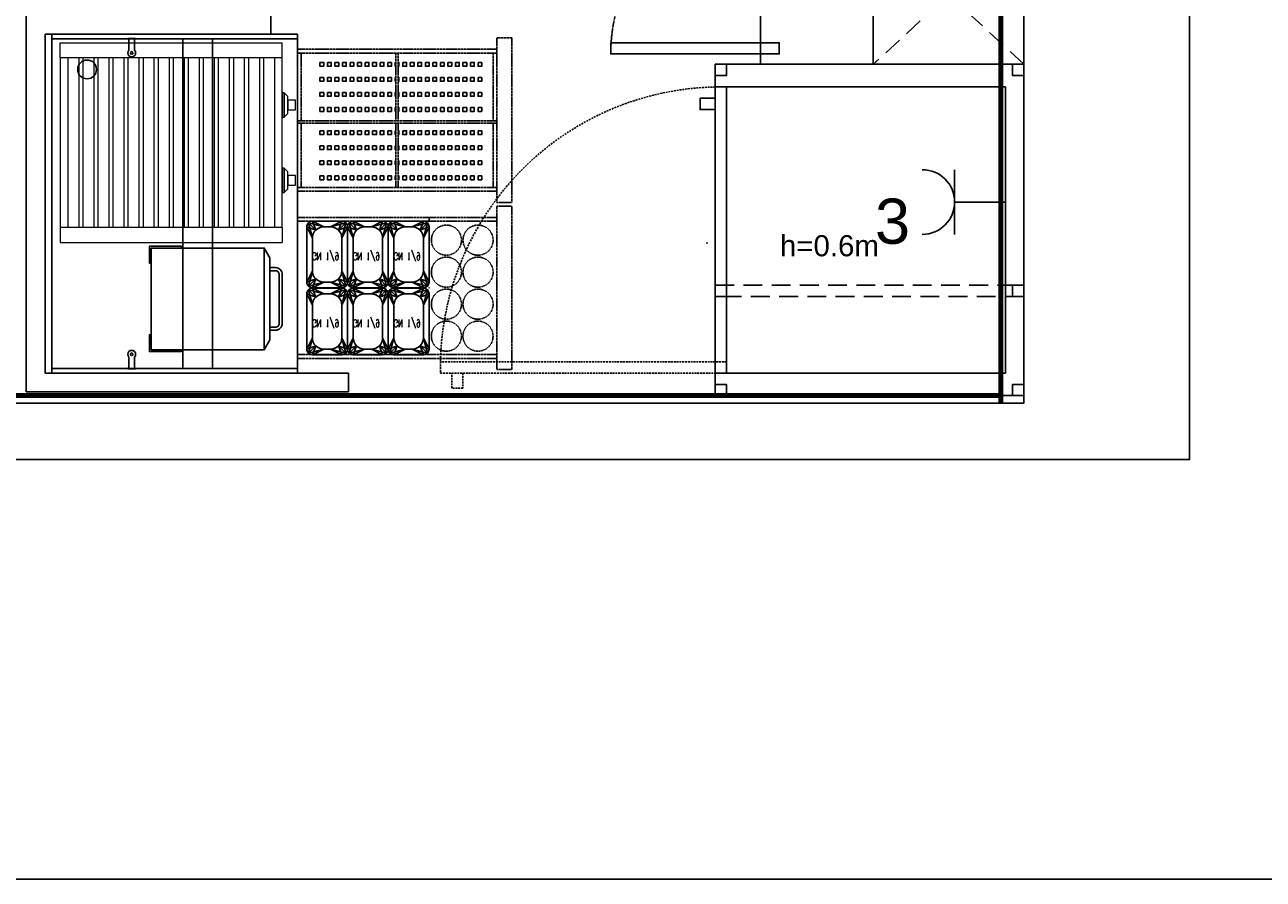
# Model space of a CAD drawing. Header units: millimetres. Extents: x -7934 to 14836, y -13910 to -10668.
# Tile 16 of 42: x 3092 to 3421, y -13826 to -13599. Entities that reach past the tile are written whole.
import ezdxf

# ---------------------------------------------------------------- set-up
doc = ezdxf.new("R2010")
doc.units = ezdxf.units.MM
for name, pattern in [('DASH', [0.75, 0.5, -0.25]), ('DASHED', [0.75, 0.5, -0.25]), ('DASHED2', [0.375, 0.25, -0.125])]:
    doc.linetypes.add(name, pattern=pattern)
doc.layers.add('A_Podkład', color=253, linetype='Continuous', transparency=0.4)
for name, color, linetype in [('ELEKTRYKA OPISY', 5, 'Continuous'), ('INSTAL', 50, 'Continuous'), ('NIEBIESKA', 4, 'Continuous')]:
    doc.layers.add(name, color=color, linetype=linetype)
doc.layers.add('INSTAL DLP', color=70, linetype='Continuous', lineweight=70)
doc.styles.add('Arial', font='arial.ttf', dxfattribs={"height": 25})
doc.styles.add('JACEK_07', font='SIMPLEX.SHX', dxfattribs={"width": 0.7})
doc.styles.add('logo DA', font='arial.ttf')

# ---------------------------------------------------------------- blocks, each defined once
blk = doc.blocks.new('Kontakt_grill')
at = {"color": 253, "true_color": 0x9e9e9e}
for points in [[(0, -8), (-0.5, -8), (-0.5, 0.5), (4, 0.5), (4, 0), (0, 0)], [(27, -8), (27.5, -8), (27.5, 0.5), (23, 0.5), (23, 0), (27, 0)]]:
    blk.add_lwpolyline(points, close=True, dxfattribs=at)
for points in [[(0, 0), (27, 0), (27, -30), (0, -30), (0, 0)], [(0, -30), (2.6, -31.5), (24.4, -31.5), (27, -30)]]:
    blk.add_lwpolyline(points, dxfattribs=at)
for points in [[(21.8, -31.5), (21.8, -33, -0.414214), (20, -34.8), (7, -34.8, -0.414214), (5.2, -33), (5.2, -31.5)], [(21, -31.5), (21, -33, -0.414214), (20, -34), (7, -34, -0.414214), (6, -33), (6, -31.5)]]:
    blk.add_lwpolyline(points, format="xyb", dxfattribs=at)
blk = doc.blocks.new('Roller_Grill')
at = {"color": 253, "lineweight": 0, "true_color": 0x9e9e9e}
for p, q in [((0, 0), (0, -59)), ((4, 0), (0, 0)), ((4, -59), (4, 0)), ((4, 0), (49, 0)), ((49, -59), (49, 0)), ((49, 0), (53, 0)), ((53, 0), (53, -59)), ((4, -5), (4, -2)), ((4, -2), (49, -2)), ((49, -5), (4, -5)), ((4, -9), (4, -6)), ((4, -6), (49, -6)), ((49, -9), (4, -9)), ((4, -13), (4, -10)), ((4, -10), (49, -10)), ((49, -13), (4, -13)), ((4, -17), (4, -14)), ((4, -14), (49, -14)), ((49, -17), (4, -17)), ((4, -21), (4, -18)), ((4, -18), (49, -18)), ((49, -21), (4, -21)), ((4, -25), (4, -22)), ((4, -22), (49, -22)), ((49, -25), (4, -25)), ((4, -29), (4, -26)), ((4, -26), (49, -26)), ((49, -29), (4, -29)), ((4, -33), (4, -30)), ((4, -30), (49, -30)), ((49, -33), (4, -33)), ((4, -37), (4, -34)), ((4, -34), (49, -34)), ((49, -37), (4, -37)), ((4, -41), (4, -38)), ((4, -38), (49, -38)), ((49, -41), (4, -41)), ((4, -45), (4, -42)), ((4, -42), (49, -42)), ((49, -45), (4, -45)), ((4, -49), (4, -46)), ((4, -46), (49, -46)), ((49, -49), (4, -49)), ((4, -53), (4, -50)), ((4, -50), (49, -50)), ((49, -53), (4, -53)), ((4, -57), (4, -54)), ((4, -54), (49, -54)), ((4, -59), (0, -59)), ((49, -57), (4, -57)), ((49, -59), (4, -59)), ((49, -59), (53, -59))]:
    blk.add_line(p, q, dxfattribs=at)
for points in [[(13.25, -59), (19.75, -59), (19.75, -59.5), (13.25, -59.5), (13.25, -59)], [(33.25, -59), (39.75, -59), (39.75, -59.5), (33.25, -59.5), (33.25, -59)]]:
    blk.add_lwpolyline(points, dxfattribs=at)
for points in [[(13.25, -59.5), (19.75, -59.5), (18.75, -60.5), (14.25, -60.5)], [(15.25, -60.5), (17.75, -60.5), (17.75, -62.5), (15.25, -62.5)], [(33.25, -59.5), (39.75, -59.5), (38.75, -60.5), (34.25, -60.5)], [(35.25, -60.5), (37.75, -60.5), (37.75, -62.5), (35.25, -62.5)]]:
    blk.add_lwpolyline(points, close=True, dxfattribs=at)
blk = doc.blocks.new('GN_1-9')
for points in [[(1.5, 17.67), (9.33, 17.67, -0.414214), (10.83, 16.17), (10.83, 1.5, -0.414214), (9.33, 0), (1.5, 0, -0.414214), (0, 1.5), (0, 16.17, -0.414214)], [(4.5, 16.17), (6.33, 16.17, -0.414214), (9.33, 13.17), (9.33, 4.5, -0.414214), (6.33, 1.5), (4.5, 1.5, -0.414214), (1.5, 4.5), (1.5, 13.17, -0.414214)]]:
    blk.add_lwpolyline(points, format="xyb", close=True)
at = {"color": 252}
for points in [[(0, 16.17), (1.5, 13.17), (0.44, 17.23), (2.38, 15.29), (1.5, 17.67), (4.5, 16.17)], [(10.83, 16.17), (9.33, 13.17), (10.39, 17.23), (8.45, 15.29), (9.33, 17.67), (6.33, 16.17)], [(0, 1.5), (1.5, 4.5), (0.44, 0.44), (2.38, 2.38), (1.5, 0), (4.5, 1.5)], [(10.83, 1.5), (9.33, 4.5), (10.39, 0.44), (8.45, 2.38), (9.33, 0), (6.33, 1.5)]]:
    blk.add_lwpolyline(points, dxfattribs=at)
at = {"color": 253, "true_color": 0x9e9e9e}
for points in [[(1.5, 13.17), (0, 16.17), (2.38, 15.29), (0.44, 17.23), (4.5, 16.17), (1.5, 17.67)], [(9.33, 13.17), (10.83, 16.17), (8.45, 15.29), (10.39, 17.23), (6.33, 16.17), (9.33, 17.67)], [(1.5, 4.5), (0, 1.5), (2.38, 2.38), (0.44, 0.44), (4.5, 1.5), (1.5, 0)], [(9.33, 4.5), (10.83, 1.5), (8.45, 2.38), (10.39, 0.44), (6.33, 1.5), (9.33, 0)]]:
    blk.add_lwpolyline(points, dxfattribs=at)
at = {"insert": (5, 9), "char_height": 2, "width": 29.2426, "attachment_point": 5, "style": 'JACEK_07'}
blk.add_mtext('GN 1/9', dxfattribs=at)
blk = doc.blocks.new('Podstawa pod piece')
at = {"linetype": 'Continuous', "lineweight": 25}
for points in [[(0, -82), (88, -82), (88, 0), (0, 0), (0, -82)], [(0, 0), (3, 0), (3, -3), (0, -3)], [(88, 0), (85, 0), (85, -3), (88, -3)], [(0, -82), (3, -82), (3, -79), (0, -79)], [(88, -82), (85, -82), (85, -79), (88, -79)]]:
    blk.add_lwpolyline(points, dxfattribs=at)
for points in [[(61.7, 0), (58.7, 0), (58.7, -3), (61.7, -3)], [(61.7, -82), (58.7, -82), (58.7, -79), (61.7, -79)]]:
    blk.add_lwpolyline(points, close=True, dxfattribs=at)
at = {"linetype": 'DASHED2', "ltscale": 20}
blk.add_lwpolyline([(58.7, 0), (61.7, 0), (61.7, -82), (58.7, -82)], close=True, dxfattribs=at)
blk = doc.blocks.new('podkład')
at = {"layer": 'A_Podkład'}
for p, q in [((660, -1131), (660, -1036)), ((595, -1126.01), (595, -1226)), ((600, -1131), (660, -1131)), ((600, -1221), (600, -1131)), ((621.95, -1132.27), (621.95, -1132.12)), ((622.25, -1132.12), (621.95, -1132.12)), ((621.95, -1132.27), (622.25, -1132.27)), ((623.75, -1132.12), (622.25, -1132.12)), ((622.25, -1132.12), (622.25, -1132.42)), ((622.25, -1132.42), (622.25, -1135.24)), ((624.05, -1132.12), (623.75, -1132.12)), ((623.75, -1132.42), (623.75, -1132.12)), ((623.75, -1132.27), (624.05, -1132.27)), ((623.75, -1135.24), (623.75, -1132.42)), ((624.05, -1132.27), (624.05, -1132.12)), ((667, -1136), (668, -1136)), ((702, -1180.7), (702, -1179.7)), ((702, -1198.3), (702, -1198.5)), ((622.25, -1216.76), (622.25, -1219.57)), ((623.75, -1219.57), (623.75, -1216.76)), ((621.95, -1219.72), (621.95, -1219.87)), ((622.25, -1219.72), (621.95, -1219.72)), ((621.95, -1219.87), (622.25, -1219.87)), ((622.25, -1219.57), (622.25, -1219.87)), ((622.25, -1219.87), (623.75, -1219.87)), ((623.75, -1219.87), (623.75, -1219.57)), ((624.05, -1219.72), (623.75, -1219.72)), ((623.75, -1219.87), (624.05, -1219.87)), ((624.05, -1219.72), (624.05, -1219.87)), ((680.6, -1221), (600, -1221)), ((680.6, -1226), (680.6, -1221)), ((595, -1226), (680.6, -1226))]:
    blk.add_line(p, q, dxfattribs=at)
at = {"layer": 'A_Podkład', "linetype": 'DASHED2', "ltscale": 20}
for p, q in [((860, -1102), (820, -1139)), ((860, -1139), (820, -1102))]:
    blk.add_line(p, q, dxfattribs=at)
at = {"layer": 'A_Podkład', "linetype": 'DASHED', "ltscale": 0.2}
for p, q in [((720, -1135), (667, -1135)), ((720, -1132), (720, -1175.7)), ((724, -1132), (720, -1132)), ((724, -1175.7), (724, -1132)), ((720, -1136), (667, -1136)), ((668, -1136), (668, -1154)), ((693.2, -1154), (693.2, -1136)), ((693.8, -1154), (693.8, -1136)), ((719, -1145), (719, -1136)), ((719, -1154), (719, -1136)), ((720, -1136), (720, -1171.7)), ((693.8, -1154), (667, -1154)), ((693.8, -1154.6), (667, -1154.6)), ((668, -1154.6), (668, -1171.7)), ((668, -1154.6), (668, -1171.7)), ((693.2, -1171.7), (693.2, -1154.6)), ((720, -1154), (693.8, -1154)), ((693.8, -1171.7), (693.8, -1154.6)), ((720, -1154.6), (693.8, -1154.6)), ((719, -1171.7), (719, -1154.6)), ((719, -1171.7), (719, -1163.6)), ((720, -1171.7), (667, -1171.7)), ((720, -1172.7), (667, -1172.7)), ((720, -1171.7), (719, -1171.7)), ((720, -1175.7), (724, -1175.7)), ((720, -1176.7), (724, -1176.7)), ((720, -1176.7), (720, -1220.1)), ((724, -1220.1), (724, -1176.7)), ((720, -1179.7), (667.17, -1179.7)), ((720, -1180.7), (667.17, -1180.7)), ((720, -1216.1), (667, -1216.1)), ((720, -1217.1), (667, -1217.1)), ((720, -1220.1), (724, -1220.1))]:
    blk.add_line(p, q, dxfattribs=at)
at = {"layer": 'A_Podkład'}
for points in [[(449, -1244), (904, -1244), (904, 0), (0, 0), (0, -1244), (252, -1244)], [(860, -1044), (860, -1139), (790, -1139), (790, -1044), (860, -1044)], [(778, -1145), (778, -1221), (855.1, -1221), (855.1, -1145), (778, -1145)]]:
    blk.add_lwpolyline(points, dxfattribs=at)
for points in [[(44, -1229), (860, -1229), (860, -44), (44, -44)], [(860, -1102), (860, -1139), (820, -1139), (820, -1102)], [(600, -1131), (600, -1221), (601.8, -1221), (601.8, -1131)], [(600, -1131), (600, -1221), (667, -1221), (667, -1131)], [(667, -1132.2), (667, -1131), (601.8, -1131), (601.8, -1132.2)], [(644.49, -1132.2), (644.49, -1219.8), (636.59, -1219.8), (636.59, -1132.2)], [(750.25, -1133.25), (795, -1133.25), (795, -1136.25), (750.25, -1136.25)], [(778, -1148), (778, -1151), (774, -1151), (774, -1148)], [(778, -1145), (778, -1221), (781, -1221), (781, -1145)], [(667, -1219.8), (667, -1221), (601.8, -1221), (601.8, -1219.8)]]:
    blk.add_lwpolyline(points, close=True, dxfattribs=at)
at = {"layer": 'A_Podkład', "color": 253, "true_color": 0x9e9e9e}
for points in [[(673, -1138.5), (674, -1138.5), (674, -1139.5), (673, -1139.5)], [(675, -1138.5), (676, -1138.5), (676, -1139.5), (675, -1139.5)], [(677, -1138.5), (678, -1138.5), (678, -1139.5), (677, -1139.5)], [(677, -1138.5), (678, -1138.5), (678, -1139.5), (677, -1139.5)], [(679, -1138.5), (680, -1138.5), (680, -1139.5), (679, -1139.5)], [(681, -1138.5), (682, -1138.5), (682, -1139.5), (681, -1139.5)], [(683, -1138.5), (684, -1138.5), (684, -1139.5), (683, -1139.5)], [(685, -1138.5), (686, -1138.5), (686, -1139.5), (685, -1139.5)], [(687, -1138.5), (688, -1138.5), (688, -1139.5), (687, -1139.5)], [(689, -1138.5), (690, -1138.5), (690, -1139.5), (689, -1139.5)], [(691, -1138.5), (692, -1138.5), (692, -1139.5), (691, -1139.5)], [(695, -1138.5), (696, -1138.5), (696, -1139.5), (695, -1139.5)], [(697, -1138.5), (698, -1138.5), (698, -1139.5), (697, -1139.5)], [(699, -1138.5), (700, -1138.5), (700, -1139.5), (699, -1139.5)], [(701, -1138.5), (702, -1138.5), (702, -1139.5), (701, -1139.5)], [(703, -1138.5), (704, -1138.5), (704, -1139.5), (703, -1139.5)], [(705, -1138.5), (706, -1138.5), (706, -1139.5), (705, -1139.5)], [(707, -1138.5), (708, -1138.5), (708, -1139.5), (707, -1139.5)], [(709, -1138.5), (710, -1138.5), (710, -1139.5), (709, -1139.5)], [(711, -1138.5), (712, -1138.5), (712, -1139.5), (711, -1139.5)], [(711, -1138.5), (712, -1138.5), (712, -1139.5), (711, -1139.5)], [(713, -1138.5), (714, -1138.5), (714, -1139.5), (713, -1139.5)], [(715, -1138.5), (716, -1138.5), (716, -1139.5), (715, -1139.5)], [(673, -1142.5), (674, -1142.5), (674, -1143.5), (673, -1143.5)], [(675, -1142.5), (676, -1142.5), (676, -1143.5), (675, -1143.5)], [(677, -1142.5), (678, -1142.5), (678, -1143.5), (677, -1143.5)], [(677, -1142.5), (678, -1142.5), (678, -1143.5), (677, -1143.5)], [(679, -1142.5), (680, -1142.5), (680, -1143.5), (679, -1143.5)], [(681, -1142.5), (682, -1142.5), (682, -1143.5), (681, -1143.5)], [(683, -1142.5), (684, -1142.5), (684, -1143.5), (683, -1143.5)], [(685, -1142.5), (686, -1142.5), (686, -1143.5), (685, -1143.5)], [(687, -1142.5), (688, -1142.5), (688, -1143.5), (687, -1143.5)], [(689, -1142.5), (690, -1142.5), (690, -1143.5), (689, -1143.5)], [(691, -1142.5), (692, -1142.5), (692, -1143.5), (691, -1143.5)], [(695, -1142.5), (696, -1142.5), (696, -1143.5), (695, -1143.5)], [(697, -1142.5), (698, -1142.5), (698, -1143.5), (697, -1143.5)], [(699, -1142.5), (700, -1142.5), (700, -1143.5), (699, -1143.5)], [(701, -1142.5), (702, -1142.5), (702, -1143.5), (701, -1143.5)], [(703, -1142.5), (704, -1142.5), (704, -1143.5), (703, -1143.5)], [(705, -1142.5), (706, -1142.5), (706, -1143.5), (705, -1143.5)], [(707, -1142.5), (708, -1142.5), (708, -1143.5), (707, -1143.5)], [(709, -1142.5), (710, -1142.5), (710, -1143.5), (709, -1143.5)], [(711, -1142.5), (712, -1142.5), (712, -1143.5), (711, -1143.5)], [(711, -1142.5), (712, -1142.5), (712, -1143.5), (711, -1143.5)], [(713, -1142.5), (714, -1142.5), (714, -1143.5), (713, -1143.5)], [(715, -1142.5), (716, -1142.5), (716, -1143.5), (715, -1143.5)], [(673, -1146.5), (674, -1146.5), (674, -1147.5), (673, -1147.5)], [(675, -1146.5), (676, -1146.5), (676, -1147.5), (675, -1147.5)], [(677, -1146.5), (678, -1146.5), (678, -1147.5), (677, -1147.5)], [(677, -1146.5), (678, -1146.5), (678, -1147.5), (677, -1147.5)], [(679, -1146.5), (680, -1146.5), (680, -1147.5), (679, -1147.5)], [(681, -1146.5), (682, -1146.5), (682, -1147.5), (681, -1147.5)], [(683, -1146.5), (684, -1146.5), (684, -1147.5), (683, -1147.5)], [(685, -1146.5), (686, -1146.5), (686, -1147.5), (685, -1147.5)], [(687, -1146.5), (688, -1146.5), (688, -1147.5), (687, -1147.5)], [(689, -1146.5), (690, -1146.5), (690, -1147.5), (689, -1147.5)], [(691, -1146.5), (692, -1146.5), (692, -1147.5), (691, -1147.5)], [(695, -1146.5), (696, -1146.5), (696, -1147.5), (695, -1147.5)], [(697, -1146.5), (698, -1146.5), (698, -1147.5), (697, -1147.5)], [(699, -1146.5), (700, -1146.5), (700, -1147.5), (699, -1147.5)], [(701, -1146.5), (702, -1146.5), (702, -1147.5), (701, -1147.5)], [(703, -1146.5), (704, -1146.5), (704, -1147.5), (703, -1147.5)], [(705, -1146.5), (706, -1146.5), (706, -1147.5), (705, -1147.5)], [(707, -1146.5), (708, -1146.5), (708, -1147.5), (707, -1147.5)], [(709, -1146.5), (710, -1146.5), (710, -1147.5), (709, -1147.5)], [(711, -1146.5), (712, -1146.5), (712, -1147.5), (711, -1147.5)], [(711, -1146.5), (712, -1146.5), (712, -1147.5), (711, -1147.5)], [(713, -1146.5), (714, -1146.5), (714, -1147.5), (713, -1147.5)], [(715, -1146.5), (716, -1146.5), (716, -1147.5), (715, -1147.5)], [(673, -1150.5), (674, -1150.5), (674, -1151.5), (673, -1151.5)], [(675, -1150.5), (676, -1150.5), (676, -1151.5), (675, -1151.5)], [(677, -1150.5), (678, -1150.5), (678, -1151.5), (677, -1151.5)], [(677, -1150.5), (678, -1150.5), (678, -1151.5), (677, -1151.5)], [(679, -1150.5), (680, -1150.5), (680, -1151.5), (679, -1151.5)], [(681, -1150.5), (682, -1150.5), (682, -1151.5), (681, -1151.5)], [(683, -1150.5), (684, -1150.5), (684, -1151.5), (683, -1151.5)], [(685, -1150.5), (686, -1150.5), (686, -1151.5), (685, -1151.5)], [(687, -1150.5), (688, -1150.5), (688, -1151.5), (687, -1151.5)], [(689, -1150.5), (690, -1150.5), (690, -1151.5), (689, -1151.5)], [(691, -1150.5), (692, -1150.5), (692, -1151.5), (691, -1151.5)], [(695, -1150.5), (696, -1150.5), (696, -1151.5), (695, -1151.5)], [(697, -1150.5), (698, -1150.5), (698, -1151.5), (697, -1151.5)], [(699, -1150.5), (700, -1150.5), (700, -1151.5), (699, -1151.5)], [(701, -1150.5), (702, -1150.5), (702, -1151.5), (701, -1151.5)], [(703, -1150.5), (704, -1150.5), (704, -1151.5), (703, -1151.5)], [(705, -1150.5), (706, -1150.5), (706, -1151.5), (705, -1151.5)], [(707, -1150.5), (708, -1150.5), (708, -1151.5), (707, -1151.5)], [(709, -1150.5), (710, -1150.5), (710, -1151.5), (709, -1151.5)], [(711, -1150.5), (712, -1150.5), (712, -1151.5), (711, -1151.5)], [(711, -1150.5), (712, -1150.5), (712, -1151.5), (711, -1151.5)], [(713, -1150.5), (714, -1150.5), (714, -1151.5), (713, -1151.5)], [(715, -1150.5), (716, -1150.5), (716, -1151.5), (715, -1151.5)], [(673, -1156.65), (674, -1156.65), (674, -1157.65), (673, -1157.65)], [(675, -1156.65), (676, -1156.65), (676, -1157.65), (675, -1157.65)], [(677, -1156.65), (678, -1156.65), (678, -1157.65), (677, -1157.65)], [(677, -1156.65), (678, -1156.65), (678, -1157.65), (677, -1157.65)], [(679, -1156.65), (680, -1156.65), (680, -1157.65), (679, -1157.65)], [(681, -1156.65), (682, -1156.65), (682, -1157.65), (681, -1157.65)], [(683, -1156.65), (684, -1156.65), (684, -1157.65), (683, -1157.65)], [(685, -1156.65), (686, -1156.65), (686, -1157.65), (685, -1157.65)], [(687, -1156.65), (688, -1156.65), (688, -1157.65), (687, -1157.65)], [(689, -1156.65), (690, -1156.65), (690, -1157.65), (689, -1157.65)], [(691, -1156.65), (692, -1156.65), (692, -1157.65), (691, -1157.65)], [(695, -1156.65), (696, -1156.65), (696, -1157.65), (695, -1157.65)], [(697, -1156.65), (698, -1156.65), (698, -1157.65), (697, -1157.65)], [(699, -1156.65), (700, -1156.65), (700, -1157.65), (699, -1157.65)], [(701, -1156.65), (702, -1156.65), (702, -1157.65), (701, -1157.65)], [(703, -1156.65), (704, -1156.65), (704, -1157.65), (703, -1157.65)], [(705, -1156.65), (706, -1156.65), (706, -1157.65), (705, -1157.65)], [(707, -1156.65), (708, -1156.65), (708, -1157.65), (707, -1157.65)], [(709, -1156.65), (710, -1156.65), (710, -1157.65), (709, -1157.65)], [(711, -1156.65), (712, -1156.65), (712, -1157.65), (711, -1157.65)], [(711, -1156.65), (712, -1156.65), (712, -1157.65), (711, -1157.65)], [(713, -1156.65), (714, -1156.65), (714, -1157.65), (713, -1157.65)], [(715, -1156.65), (716, -1156.65), (716, -1157.65), (715, -1157.65)], [(673, -1160.65), (674, -1160.65), (674, -1161.65), (673, -1161.65)], [(675, -1160.65), (676, -1160.65), (676, -1161.65), (675, -1161.65)], [(677, -1160.65), (678, -1160.65), (678, -1161.65), (677, -1161.65)], [(677, -1160.65), (678, -1160.65), (678, -1161.65), (677, -1161.65)], [(679, -1160.65), (680, -1160.65), (680, -1161.65), (679, -1161.65)], [(681, -1160.65), (682, -1160.65), (682, -1161.65), (681, -1161.65)], [(683, -1160.65), (684, -1160.65), (684, -1161.65), (683, -1161.65)], [(685, -1160.65), (686, -1160.65), (686, -1161.65), (685, -1161.65)], [(687, -1160.65), (688, -1160.65), (688, -1161.65), (687, -1161.65)], [(689, -1160.65), (690, -1160.65), (690, -1161.65), (689, -1161.65)], [(691, -1160.65), (692, -1160.65), (692, -1161.65), (691, -1161.65)], [(695, -1160.65), (696, -1160.65), (696, -1161.65), (695, -1161.65)], [(697, -1160.65), (698, -1160.65), (698, -1161.65), (697, -1161.65)], [(699, -1160.65), (700, -1160.65), (700, -1161.65), (699, -1161.65)], [(701, -1160.65), (702, -1160.65), (702, -1161.65), (701, -1161.65)], [(703, -1160.65), (704, -1160.65), (704, -1161.65), (703, -1161.65)], [(705, -1160.65), (706, -1160.65), (706, -1161.65), (705, -1161.65)], [(707, -1160.65), (708, -1160.65), (708, -1161.65), (707, -1161.65)], [(709, -1160.65), (710, -1160.65), (710, -1161.65), (709, -1161.65)], [(711, -1160.65), (712, -1160.65), (712, -1161.65), (711, -1161.65)], [(711, -1160.65), (712, -1160.65), (712, -1161.65), (711, -1161.65)], [(713, -1160.65), (714, -1160.65), (714, -1161.65), (713, -1161.65)], [(715, -1160.65), (716, -1160.65), (716, -1161.65), (715, -1161.65)], [(673, -1164.65), (674, -1164.65), (674, -1165.65), (673, -1165.65)], [(675, -1164.65), (676, -1164.65), (676, -1165.65), (675, -1165.65)], [(677, -1164.65), (678, -1164.65), (678, -1165.65), (677, -1165.65)], [(677, -1164.65), (678, -1164.65), (678, -1165.65), (677, -1165.65)], [(679, -1164.65), (680, -1164.65), (680, -1165.65), (679, -1165.65)], [(681, -1164.65), (682, -1164.65), (682, -1165.65), (681, -1165.65)], [(683, -1164.65), (684, -1164.65), (684, -1165.65), (683, -1165.65)], [(685, -1164.65), (686, -1164.65), (686, -1165.65), (685, -1165.65)], [(687, -1164.65), (688, -1164.65), (688, -1165.65), (687, -1165.65)], [(689, -1164.65), (690, -1164.65), (690, -1165.65), (689, -1165.65)], [(691, -1164.65), (692, -1164.65), (692, -1165.65), (691, -1165.65)], [(695, -1164.65), (696, -1164.65), (696, -1165.65), (695, -1165.65)], [(697, -1164.65), (698, -1164.65), (698, -1165.65), (697, -1165.65)], [(699, -1164.65), (700, -1164.65), (700, -1165.65), (699, -1165.65)], [(701, -1164.65), (702, -1164.65), (702, -1165.65), (701, -1165.65)], [(703, -1164.65), (704, -1164.65), (704, -1165.65), (703, -1165.65)], [(705, -1164.65), (706, -1164.65), (706, -1165.65), (705, -1165.65)], [(707, -1164.65), (708, -1164.65), (708, -1165.65), (707, -1165.65)], [(709, -1164.65), (710, -1164.65), (710, -1165.65), (709, -1165.65)], [(711, -1164.65), (712, -1164.65), (712, -1165.65), (711, -1165.65)], [(711, -1164.65), (712, -1164.65), (712, -1165.65), (711, -1165.65)], [(713, -1164.65), (714, -1164.65), (714, -1165.65), (713, -1165.65)], [(715, -1164.65), (716, -1164.65), (716, -1165.65), (715, -1165.65)], [(673, -1168.65), (674, -1168.65), (674, -1169.65), (673, -1169.65)], [(675, -1168.65), (676, -1168.65), (676, -1169.65), (675, -1169.65)], [(677, -1168.65), (678, -1168.65), (678, -1169.65), (677, -1169.65)], [(677, -1168.65), (678, -1168.65), (678, -1169.65), (677, -1169.65)], [(679, -1168.65), (680, -1168.65), (680, -1169.65), (679, -1169.65)], [(681, -1168.65), (682, -1168.65), (682, -1169.65), (681, -1169.65)], [(683, -1168.65), (684, -1168.65), (684, -1169.65), (683, -1169.65)], [(685, -1168.65), (686, -1168.65), (686, -1169.65), (685, -1169.65)], [(687, -1168.65), (688, -1168.65), (688, -1169.65), (687, -1169.65)], [(689, -1168.65), (690, -1168.65), (690, -1169.65), (689, -1169.65)], [(691, -1168.65), (692, -1168.65), (692, -1169.65), (691, -1169.65)], [(695, -1168.65), (696, -1168.65), (696, -1169.65), (695, -1169.65)], [(697, -1168.65), (698, -1168.65), (698, -1169.65), (697, -1169.65)], [(699, -1168.65), (700, -1168.65), (700, -1169.65), (699, -1169.65)], [(701, -1168.65), (702, -1168.65), (702, -1169.65), (701, -1169.65)], [(703, -1168.65), (704, -1168.65), (704, -1169.65), (703, -1169.65)], [(705, -1168.65), (706, -1168.65), (706, -1169.65), (705, -1169.65)], [(707, -1168.65), (708, -1168.65), (708, -1169.65), (707, -1169.65)], [(709, -1168.65), (710, -1168.65), (710, -1169.65), (709, -1169.65)], [(711, -1168.65), (712, -1168.65), (712, -1169.65), (711, -1169.65)], [(711, -1168.65), (712, -1168.65), (712, -1169.65), (711, -1169.65)], [(713, -1168.65), (714, -1168.65), (714, -1169.65), (713, -1169.65)], [(715, -1168.65), (716, -1168.65), (716, -1169.65), (715, -1169.65)]]:
    blk.add_lwpolyline(points, close=True, dxfattribs=at)
for points in [[(693.2, -1139.5), (693, -1139.5), (693, -1138.5), (693.2, -1138.5)], [(693.8, -1138.5), (694, -1138.5), (694, -1139.5), (693.8, -1139.5)], [(693.2, -1143.5), (693, -1143.5), (693, -1142.5), (693.2, -1142.5)], [(693.8, -1142.5), (694, -1142.5), (694, -1143.5), (693.8, -1143.5)], [(693.2, -1147.5), (693, -1147.5), (693, -1146.5), (693.2, -1146.5)], [(693.8, -1146.5), (694, -1146.5), (694, -1147.5), (693.8, -1147.5)], [(693.2, -1151.5), (693, -1151.5), (693, -1150.5), (693.2, -1150.5)], [(693.8, -1150.5), (694, -1150.5), (694, -1151.5), (693.8, -1151.5)], [(693.2, -1157.65), (693, -1157.65), (693, -1156.65), (693.2, -1156.65)], [(693.8, -1156.65), (694, -1156.65), (694, -1157.65), (693.8, -1157.65)], [(693.2, -1161.65), (693, -1161.65), (693, -1160.65), (693.2, -1160.65)], [(693.8, -1160.65), (694, -1160.65), (694, -1161.65), (693.8, -1161.65)], [(693.2, -1165.65), (693, -1165.65), (693, -1164.65), (693.2, -1164.65)], [(693.8, -1164.65), (694, -1164.65), (694, -1165.65), (693.8, -1165.65)], [(693.2, -1169.65), (693, -1169.65), (693, -1168.65), (693.2, -1168.65)], [(693.8, -1168.65), (694, -1168.65), (694, -1169.65), (693.8, -1169.65)]]:
    blk.add_lwpolyline(points, dxfattribs=at)
at = {"layer": 'A_Podkład', "linetype": 'DASHED'}
for points in [[(705, -1221), (781, -1221), (781, -1218), (705, -1218)], [(708, -1221), (711, -1221), (711, -1225), (708, -1225)]]:
    blk.add_lwpolyline(points, close=True, dxfattribs=at)
at = {"layer": 'A_Podkład'}
for centre, radius in [((611.15, -1140.35), 2.5), ((623, -1135.98), 0.35), ((623, -1216.02), 0.35)]:
    blk.add_circle(centre, radius, dxfattribs=at)
at = {"layer": 'A_Podkład', "linetype": 'DASHED', "ltscale": 0.2}
for centre in [(706.6, -1185.7), (715, -1185.7), (706.6, -1194.2), (715, -1194.2), (706.6, -1202.7), (715, -1202.7), (706.59, -1211.2), (714.99, -1211.2)]:
    blk.add_circle(centre, 4, dxfattribs=at)
at = {"layer": 'A_Podkład', "linetype": 'DASHED', "ltscale": 0.01}
blk.add_arc((795, -1136.25), 44.75, 90, 180, dxfattribs=at)
at = {"layer": 'A_Podkład'}
for centre, start, end in [((623, -1135.98), 135.5847, 44.4153), ((623, -1216.02), 315.5847, 224.4153)]:
    blk.add_arc(centre, 1.05, start, end, dxfattribs=at)
at = {"layer": 'A_Podkład', "linetype": 'DASHED'}
blk.add_arc((779.5, -1219.5), 74.5, 88.8463, 181.1537, dxfattribs=at)
at = {"layer": 'A_Podkład'}
blk.add_point((775.84, -1186.47), dxfattribs=at)
at = {"layer": 'A_Podkład', "xscale": -1}
for name, p, rotation in [('Roller_Grill', (604, -1133.31), 89.99999999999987), ('GN_1-9', (669.5, -1180.67), 180), ('GN_1-9', (680.33, -1180.67), 180), ('GN_1-9', (691.16, -1180.67), 180), ('Kontakt_grill', (628.2, -1187.81), 89.99999999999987), ('GN_1-9', (669.5, -1198.47), 180), ('GN_1-9', (680.33, -1198.47), 180), ('GN_1-9', (691.16, -1198.47), 180)]:
    blk.add_blockref(name, p, dxfattribs=dict(at, rotation=rotation))
at = {"layer": 'A_Podkład', "rotation": 270}
blk.add_blockref('Podstawa pod piece', (860, -1139), dxfattribs=at)

msp = doc.modelspace()

# ---------------------------------------------------------------- block references
at = {"layer": 'A_Podkład', "linetype": 'DASH', "ltscale": 10}
msp.add_blockref('podkład', (2497.66, -12471, 0), dxfattribs=at)

# ---------------------------------------------------------------- next in the draw order: linework, layer by layer
at = {"layer": 'INSTAL', "color": 10}
for p, q in [((3339.25, -13655.16, 0), (3339.25, -13638.01, 0)), ((3352.82, -13646.58, 0), (3339.25, -13646.58, 0))]:
    msp.add_line(p, q, dxfattribs=at)
msp.add_arc((3330.67, -13646.58, 0), 8.58, 270, 90, dxfattribs=at)
at = {"layer": 'INSTAL DLP', "lineweight": 80}
msp.add_line((3351.55, -13151, 0), (3351.55, -13700, 0), dxfattribs=at)
at = {"layer": 'INSTAL DLP', "lineweight": 80, "elevation": 0}
msp.add_lwpolyline([(3351.54, -13698), (2848.16, -13698)], dxfattribs=at)
at = {"layer": 'NIEBIESKA', "color": 5, "linetype": 'Continuous'}
msp.add_lwpolyline([(2387.56, -12413.95), (4345.1, -12413.95), (4345.1, -13826.45), (2387.56, -13826.45)], close=True, dxfattribs=at)

# ---------------------------------------------------------------- next in the draw order: texts
at = {"layer": 'ELEKTRYKA OPISY', "color": 1, "style": 'logo DA'}
msp.add_text('h=0.6m', height=5.6, dxfattribs=at).set_placement((3292.85, -13660.98, 0))
at = {"layer": 'INSTAL', "color": 10, "style": 'Arial'}
msp.add_text('3', height=12, dxfattribs=at).set_placement((3318.1, -13657.66, 0))

doc.saveas('drawing.dxf')
